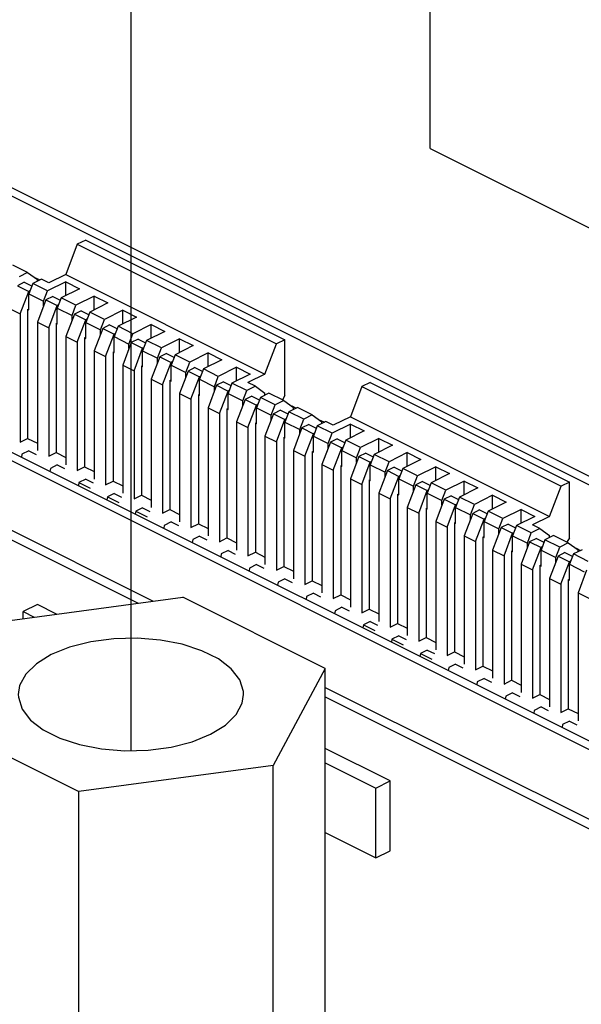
# Paper-space layout '005_EXP_CORICANT_PE_DRAWING_3_1' of a CAD drawing. Header units: millimetres. Extents: x 6 to 413, y 7 to 290.
# Tile 247 of 256: x 237.7 to 238.95, y 166.16 to 168.36. Entities that reach past the tile are written whole.
import ezdxf

# ---------------------------------------------------------------- set-up
doc = ezdxf.new("R2010")
doc.units = ezdxf.units.MM
doc.header["$LTSCALE"] = 23.1
doc.linetypes.add('DASHED', pattern=[0.2, 0.1, -0.1])
for name, color, linetype in [('000_OFFSET-LINES', 7, 'CONTINUOUS'), ('119B00000215A_C_3_5353652_BL293', 7, 'CONTINUOUS'), ('120400000102A_2X4_CABLE_4_BL322', 7, 'CONTINUOUS'), ('124100005500A_SPACER_M3X1_BL328', 7, 'CONTINUOUS')]:
    doc.layers.add(name, color=color, linetype=linetype)

# ---------------------------------------------------------------- blocks, each defined once
blk = doc.blocks.new('119B00000215A_C_3_5353652_BL293', base_point=(238.9172, 165.473))
at = {"layer": '119B00000215A_C_3_5353652_BL293', "color": 7, "linetype": 'Continuous'}
for p, q in [((237.0908, 168.2627), (243.5551, 165.0308)), ((237.1099, 168.2723), (243.5742, 165.0404)), ((236.5181, 167.9763), (242.9824, 164.7444)), ((236.499, 167.9668), (242.9633, 164.7349)), ((236.3431, 167.8888), (237.9971, 167.0619)), ((236.3217, 167.8781), (237.9634, 167.0573)), ((237.8464, 167.8694), (237.8276, 167.8599)), ((237.8464, 167.8694), (238.2919, 167.6466)), ((237.8276, 167.8599), (237.8019, 167.7925)), ((237.8276, 167.8599), (238.2731, 167.6372)), ((237.7166, 167.797), (237.6835, 167.8135)), ((237.7166, 167.797), (237.6974, 167.7874)), ((237.7166, 167.797), (237.7383, 167.7813)), ((237.709, 167.775), (237.6937, 167.7674)), ((237.709, 167.775), (237.7253, 167.7668)), ((237.7472, 167.7817), (237.728, 167.7721)), ((237.7344, 167.785), (237.7441, 167.7802)), ((237.7383, 167.7772), (237.7383, 167.7813)), ((237.7637, 167.7734), (237.7472, 167.7817)), ((237.8019, 167.776), (237.7611, 167.7556)), ((237.8019, 167.7925), (237.7637, 167.7734)), ((237.8019, 167.7925), (238.2474, 167.5698)), ((237.8019, 167.776), (237.8324, 167.7607)), ((237.8019, 167.7454), (237.8019, 167.776)), ((237.6937, 167.7674), (237.7192, 167.7547)), ((237.7001, 167.7046), (237.7192, 167.7547)), ((237.728, 167.7721), (237.7192, 167.749)), ((237.7218, 167.756), (237.7192, 167.7547)), ((237.7611, 167.7556), (237.728, 167.7721)), ((237.7523, 167.7325), (237.7611, 167.7556)), ((237.8324, 167.7607), (237.7916, 167.7403)), ((237.7192, 167.749), (237.7523, 167.7325)), ((237.7192, 167.7131), (237.7192, 167.749)), ((237.7574, 167.7356), (237.7383, 167.6855)), ((237.7523, 167.7222), (237.7523, 167.7325)), ((237.7726, 167.7432), (237.7574, 167.7356)), ((237.7574, 167.7356), (237.7828, 167.7228)), ((237.7726, 167.7432), (237.789, 167.735)), ((237.7916, 167.7403), (237.7828, 167.7172)), ((237.8247, 167.7237), (237.7916, 167.7403)), ((237.8655, 167.7442), (237.8247, 167.7237)), ((237.8655, 167.7442), (237.8961, 167.7289)), ((237.8655, 167.7136), (237.8655, 167.7442)), ((237.6746, 167.7173), (237.7001, 167.7046)), ((237.7166, 167.7144), (237.7181, 167.7152)), ((237.7166, 167.7144), (237.7192, 167.7131)), ((237.7166, 167.7144), (237.7166, 167.426)), ((237.7637, 167.6728), (237.7828, 167.7228)), ((237.7855, 167.7242), (237.7828, 167.7228)), ((237.7828, 167.7172), (237.8159, 167.7006)), ((237.7828, 167.6813), (237.7828, 167.7172)), ((237.8159, 167.7006), (237.8247, 167.7237)), ((237.8363, 167.7114), (237.821, 167.7038)), ((237.8363, 167.7114), (237.8526, 167.7032)), ((237.8961, 167.7289), (237.8553, 167.7085)), ((237.9292, 167.7123), (237.8884, 167.6919)), ((237.9292, 167.7123), (237.9597, 167.6971)), ((237.9292, 167.6818), (237.9292, 167.7123)), ((237.7001, 167.7046), (237.7001, 167.4178)), ((237.821, 167.7038), (237.8019, 167.6537)), ((237.8159, 167.6904), (237.8159, 167.7006)), ((237.821, 167.7038), (237.8465, 167.691)), ((237.8274, 167.6409), (237.8465, 167.691)), ((237.8553, 167.7085), (237.8465, 167.6854)), ((237.8491, 167.6924), (237.8465, 167.691)), ((237.8884, 167.6919), (237.8553, 167.7085)), ((237.8795, 167.6688), (237.8884, 167.6919)), ((237.9597, 167.6971), (237.9189, 167.6767)), ((237.7383, 167.6855), (237.7637, 167.6728)), ((237.7383, 167.6855), (237.7383, 167.3987)), ((237.7637, 167.6728), (237.7637, 167.3859)), ((237.7803, 167.6826), (237.7818, 167.6834)), ((237.7803, 167.6826), (237.7828, 167.6813)), ((237.7803, 167.6826), (237.7803, 167.3942)), ((237.8465, 167.6854), (237.8795, 167.6688)), ((237.8465, 167.6495), (237.8465, 167.6854)), ((237.8846, 167.6719), (237.8655, 167.6219)), ((237.8795, 167.6586), (237.8795, 167.6688)), ((237.8999, 167.6796), (237.8846, 167.6719)), ((237.8846, 167.6719), (237.9101, 167.6592)), ((237.8999, 167.6796), (237.9163, 167.6714)), ((237.9189, 167.6767), (237.9101, 167.6535)), ((237.952, 167.6601), (237.9189, 167.6767)), ((237.9928, 167.6805), (237.952, 167.6601)), ((238.0234, 167.6652), (237.9826, 167.6448)), ((237.9928, 167.6805), (238.0234, 167.6652)), ((237.9928, 167.65), (237.9928, 167.6805)), ((237.8019, 167.6537), (237.8274, 167.6409)), ((237.8019, 167.6537), (237.8019, 167.3668)), ((237.8439, 167.6508), (237.8454, 167.6515)), ((237.8439, 167.6508), (237.8465, 167.6495)), ((237.8439, 167.6508), (237.8439, 167.3624)), ((237.891, 167.6091), (237.9101, 167.6592)), ((237.9128, 167.6605), (237.9101, 167.6592)), ((237.9101, 167.6535), (237.9432, 167.637)), ((237.9101, 167.6177), (237.9101, 167.6535)), ((237.9432, 167.637), (237.952, 167.6601)), ((237.9635, 167.6477), (237.9483, 167.6401)), ((237.9635, 167.6477), (237.9799, 167.6396)), ((237.9826, 167.6448), (237.9737, 167.6217)), ((238.0156, 167.6283), (237.9826, 167.6448)), ((238.0565, 167.6487), (238.0156, 167.6283)), ((238.0565, 167.6487), (238.087, 167.6334)), ((238.0565, 167.6182), (238.0565, 167.6487)), ((238.2919, 167.6466), (238.2731, 167.6372)), ((238.2919, 167.5219), (238.2919, 167.6466)), ((237.8274, 167.6409), (237.8274, 167.3541)), ((237.8655, 167.6219), (237.891, 167.6091)), ((237.8655, 167.6219), (237.8655, 167.335)), ((237.9483, 167.6401), (237.9292, 167.59)), ((237.9432, 167.6267), (237.9432, 167.637)), ((237.9483, 167.6401), (237.9737, 167.6274)), ((237.9546, 167.5773), (237.9737, 167.6274)), ((237.9764, 167.6287), (237.9737, 167.6274)), ((237.9737, 167.6217), (238.0068, 167.6052)), ((237.9737, 167.5859), (237.9737, 167.6217)), ((238.0068, 167.6052), (238.0156, 167.6283)), ((238.087, 167.6334), (238.0462, 167.613)), ((238.2474, 167.5698), (238.2731, 167.6372)), ((237.891, 167.6091), (237.891, 167.3223)), ((237.9075, 167.619), (237.9091, 167.6197)), ((237.9075, 167.619), (237.9101, 167.6177)), ((237.9075, 167.619), (237.9075, 167.3306)), ((238.0119, 167.6083), (237.9928, 167.5582)), ((238.0068, 167.5949), (238.0068, 167.6052)), ((238.0272, 167.6159), (238.0119, 167.6083)), ((238.0119, 167.6083), (238.0374, 167.5956)), ((238.0272, 167.6159), (238.0436, 167.6077)), ((238.0462, 167.613), (238.0374, 167.5899)), ((238.0793, 167.5965), (238.0462, 167.613)), ((238.1201, 167.6169), (238.0793, 167.5965)), ((238.1507, 167.6016), (238.1098, 167.5812)), ((238.1201, 167.6169), (238.1507, 167.6016)), ((238.1201, 167.5863), (238.1201, 167.6169)), ((237.9292, 167.59), (237.9546, 167.5773)), ((237.9292, 167.59), (237.9292, 167.3032)), ((237.9546, 167.5773), (237.9546, 167.2905)), ((237.9712, 167.5871), (237.9727, 167.5879)), ((237.9712, 167.5871), (237.9737, 167.5859)), ((237.9712, 167.5871), (237.9712, 167.2988)), ((238.0183, 167.5455), (238.0374, 167.5956)), ((238.04, 167.5969), (238.0374, 167.5956)), ((238.0374, 167.5899), (238.0705, 167.5734)), ((238.0374, 167.554), (238.0374, 167.5899)), ((238.0756, 167.5765), (238.0565, 167.5264)), ((238.0705, 167.5734), (238.0793, 167.5965)), ((238.0908, 167.5841), (238.0756, 167.5765)), ((238.0756, 167.5765), (238.101, 167.5638)), ((238.0908, 167.5841), (238.1072, 167.5759)), ((238.1098, 167.5812), (238.101, 167.5581)), ((238.1429, 167.5647), (238.1098, 167.5812)), ((238.1837, 167.5851), (238.1429, 167.5647)), ((238.1837, 167.5851), (238.2143, 167.5698)), ((238.1837, 167.5545), (238.1837, 167.5851)), ((237.9928, 167.5582), (238.0183, 167.5455)), ((237.9928, 167.5582), (237.9928, 167.2714)), ((238.0348, 167.5553), (238.0364, 167.5561)), ((238.0348, 167.5553), (238.0374, 167.554)), ((238.0348, 167.5553), (238.0348, 167.2669)), ((238.0705, 167.5631), (238.0705, 167.5734)), ((238.0819, 167.5137), (238.101, 167.5638)), ((238.1037, 167.5651), (238.101, 167.5638)), ((238.101, 167.5581), (238.1341, 167.5415)), ((238.101, 167.5222), (238.101, 167.5581)), ((238.1341, 167.5415), (238.1429, 167.5647)), ((238.2143, 167.5698), (238.1735, 167.5494)), ((238.2474, 167.5698), (238.2092, 167.5507)), ((238.0183, 167.5455), (238.0183, 167.2587)), ((238.1392, 167.5447), (238.1201, 167.4946)), ((238.1341, 167.5313), (238.1341, 167.5415)), ((238.1545, 167.5523), (238.1392, 167.5447)), ((238.1392, 167.5447), (238.1647, 167.5319)), ((238.1545, 167.5523), (238.1708, 167.5441)), ((238.1735, 167.5494), (238.1647, 167.5263)), ((238.1673, 167.5333), (238.1647, 167.5319)), ((238.2066, 167.5328), (238.1735, 167.5494)), ((238.1978, 167.5097), (238.2066, 167.5328)), ((238.2258, 167.5424), (238.2066, 167.5328)), ((238.2258, 167.5424), (238.2092, 167.5507)), ((238.2258, 167.5424), (238.2474, 167.5267)), ((238.464, 167.5418), (238.4383, 167.4743)), ((238.4829, 167.5512), (238.464, 167.5418)), ((238.464, 167.5418), (238.9095, 167.319)), ((238.4829, 167.5512), (238.9284, 167.3284)), ((238.0565, 167.5264), (238.0819, 167.5137)), ((238.0565, 167.5264), (238.0565, 167.2396)), ((238.0819, 167.5137), (238.0819, 167.2268)), ((238.0985, 167.5235), (238.1, 167.5243)), ((238.0985, 167.5235), (238.101, 167.5222)), ((238.0985, 167.5235), (238.0985, 167.2351)), ((238.1456, 167.4819), (238.1647, 167.5319)), ((238.1647, 167.5263), (238.1978, 167.5097)), ((238.1647, 167.4904), (238.1647, 167.5263)), ((238.2029, 167.5128), (238.1838, 167.4628)), ((238.2181, 167.5205), (238.2029, 167.5128)), ((238.2029, 167.5128), (238.2283, 167.5001)), ((238.2181, 167.5205), (238.2345, 167.5123)), ((238.2371, 167.5176), (238.2283, 167.4944)), ((238.2563, 167.5272), (238.2371, 167.5176)), ((238.2702, 167.501), (238.2371, 167.5176)), ((238.2474, 167.5227), (238.2474, 167.5267)), ((238.2894, 167.5106), (238.2563, 167.5272)), ((238.2894, 167.5106), (238.2702, 167.501)), ((238.2919, 167.5219), (238.2864, 167.5124)), ((238.2894, 167.5106), (238.311, 167.4949)), ((238.1201, 167.4946), (238.1456, 167.4819)), ((238.1201, 167.4946), (238.1201, 167.2078)), ((238.1621, 167.4917), (238.1636, 167.4924)), ((238.1621, 167.4917), (238.1647, 167.4904)), ((238.1621, 167.4917), (238.1621, 167.2033)), ((238.1978, 167.4995), (238.1978, 167.5097)), ((238.2092, 167.45), (238.2283, 167.5001)), ((238.231, 167.5014), (238.2283, 167.5001)), ((238.2283, 167.4944), (238.2614, 167.4779)), ((238.2283, 167.4586), (238.2283, 167.4944)), ((238.2614, 167.4779), (238.2702, 167.501)), ((238.2818, 167.4887), (238.2665, 167.481)), ((238.2818, 167.4887), (238.2981, 167.4805)), ((238.3199, 167.4953), (238.3008, 167.4857)), ((238.3072, 167.4987), (238.3169, 167.4938)), ((238.311, 167.4909), (238.311, 167.4949)), ((238.353, 167.4788), (238.3199, 167.4953)), ((238.1456, 167.4819), (238.1456, 167.195)), ((238.2665, 167.481), (238.2474, 167.4309)), ((238.2614, 167.4676), (238.2614, 167.4779)), ((238.2665, 167.481), (238.292, 167.4683)), ((238.2729, 167.4182), (238.292, 167.4683)), ((238.3008, 167.4857), (238.2919, 167.4626)), ((238.2946, 167.4696), (238.292, 167.4683)), ((238.3339, 167.4692), (238.3008, 167.4857)), ((238.325, 167.4461), (238.3339, 167.4692)), ((238.353, 167.4788), (238.3339, 167.4692)), ((238.353, 167.4788), (238.3747, 167.4631)), ((238.3709, 167.4668), (238.3805, 167.462)), ((238.4383, 167.4743), (238.4001, 167.4552)), ((238.4383, 167.4743), (238.8838, 167.2516)), ((238.1838, 167.4628), (238.2092, 167.45)), ((238.1838, 167.4628), (238.1838, 167.1759)), ((238.2092, 167.45), (238.2092, 167.1632)), ((238.2258, 167.4599), (238.2273, 167.4606)), ((238.2258, 167.4599), (238.2283, 167.4586)), ((238.2258, 167.4599), (238.2258, 167.1715)), ((238.2919, 167.4626), (238.325, 167.4461)), ((238.2919, 167.4268), (238.2919, 167.4626)), ((238.3301, 167.4492), (238.311, 167.3991)), ((238.325, 167.4358), (238.325, 167.4461)), ((238.3454, 167.4568), (238.3301, 167.4492)), ((238.3301, 167.4492), (238.3556, 167.4365)), ((238.3454, 167.4568), (238.3618, 167.4487)), ((238.3644, 167.4539), (238.3556, 167.4308)), ((238.3836, 167.4635), (238.3644, 167.4539)), ((238.3975, 167.4374), (238.3644, 167.4539)), ((238.3747, 167.4591), (238.3747, 167.4631)), ((238.4001, 167.4552), (238.3836, 167.4635)), ((238.4383, 167.4578), (238.3975, 167.4374)), ((238.4383, 167.4578), (238.4689, 167.4425)), ((238.4383, 167.4272), (238.4383, 167.4578)), ((237.7001, 167.4178), (237.7166, 167.426)), ((237.7166, 167.426), (237.7383, 167.4152)), ((238.2474, 167.4309), (238.2729, 167.4182)), ((238.2474, 167.4309), (238.2474, 167.1441)), ((238.2894, 167.428), (238.2909, 167.4288)), ((238.2894, 167.428), (238.2919, 167.4268)), ((238.2894, 167.428), (238.2894, 167.1397)), ((238.3365, 167.3864), (238.3556, 167.4365)), ((238.3583, 167.4378), (238.3556, 167.4365)), ((238.3556, 167.4308), (238.3887, 167.4143)), ((238.3556, 167.395), (238.3556, 167.4308)), ((238.3887, 167.4143), (238.3975, 167.4374)), ((238.409, 167.425), (238.3938, 167.4174)), ((238.409, 167.425), (238.4254, 167.4168)), ((238.4689, 167.4425), (238.428, 167.4221)), ((238.502, 167.426), (238.4611, 167.4056)), ((238.502, 167.426), (238.5325, 167.4107)), ((238.502, 167.3954), (238.502, 167.426)), ((238.2729, 167.4182), (238.2729, 167.1314)), ((238.3938, 167.4174), (238.3747, 167.3673)), ((238.3887, 167.404), (238.3887, 167.4143)), ((238.3938, 167.4174), (238.4192, 167.4047)), ((238.4001, 167.3546), (238.4192, 167.4047)), ((238.428, 167.4221), (238.4192, 167.399)), ((238.4219, 167.406), (238.4192, 167.4047)), ((238.4611, 167.4056), (238.428, 167.4221)), ((238.4523, 167.3824), (238.4611, 167.4056)), ((238.5325, 167.4107), (238.4917, 167.3903)), ((237.7039, 167.3906), (237.7028, 167.384)), ((237.7192, 167.3983), (237.7039, 167.3906)), ((237.7192, 167.3983), (237.7355, 167.3901)), ((237.7637, 167.3859), (237.7803, 167.3942)), ((237.7803, 167.3942), (237.8019, 167.3834)), ((238.311, 167.3991), (238.3365, 167.3864)), ((238.311, 167.3991), (238.311, 167.1123)), ((238.3365, 167.3864), (238.3365, 167.0996)), ((238.353, 167.3962), (238.3546, 167.397)), ((238.353, 167.3962), (238.3556, 167.395)), ((238.353, 167.3962), (238.353, 167.1078)), ((238.4192, 167.399), (238.4523, 167.3824)), ((238.4192, 167.3631), (238.4192, 167.399)), ((238.4574, 167.3856), (238.4383, 167.3355)), ((238.4523, 167.3722), (238.4523, 167.3824)), ((238.4727, 167.3932), (238.4574, 167.3856)), ((238.4574, 167.3856), (238.4829, 167.3728)), ((238.4727, 167.3932), (238.4891, 167.385)), ((238.4917, 167.3903), (238.4829, 167.3672)), ((238.5248, 167.3737), (238.4917, 167.3903)), ((238.5656, 167.3942), (238.5248, 167.3737)), ((238.5961, 167.3789), (238.5553, 167.3585)), ((238.5656, 167.3942), (238.5961, 167.3789)), ((238.5656, 167.3636), (238.5656, 167.3942)), ((237.7676, 167.3588), (237.7664, 167.3522)), ((237.7828, 167.3665), (237.7676, 167.3588)), ((237.7828, 167.3665), (237.7991, 167.3583)), ((237.8274, 167.3541), (237.8439, 167.3624)), ((237.8439, 167.3624), (237.8655, 167.3516)), ((238.3747, 167.3673), (238.4001, 167.3546)), ((238.3747, 167.3673), (238.3747, 167.0805)), ((238.4167, 167.3644), (238.4182, 167.3652)), ((238.4167, 167.3644), (238.4192, 167.3631)), ((238.4167, 167.3644), (238.4167, 167.076)), ((238.4638, 167.3228), (238.4829, 167.3728)), ((238.4855, 167.3742), (238.4829, 167.3728)), ((238.4829, 167.3672), (238.516, 167.3506)), ((238.4829, 167.3313), (238.4829, 167.3672)), ((238.516, 167.3506), (238.5248, 167.3737)), ((238.5363, 167.3614), (238.5211, 167.3538)), ((238.5363, 167.3614), (238.5527, 167.3532)), ((238.5553, 167.3585), (238.5465, 167.3354)), ((238.5884, 167.3419), (238.5553, 167.3585)), ((238.6292, 167.3623), (238.5884, 167.3419)), ((238.6292, 167.3623), (238.6598, 167.3471)), ((238.6292, 167.3318), (238.6292, 167.3623)), ((237.8465, 167.3346), (237.8312, 167.327)), ((237.8465, 167.3346), (237.8628, 167.3265)), ((238.4001, 167.3546), (238.4001, 167.0677)), ((238.4383, 167.3355), (238.4638, 167.3228)), ((238.4383, 167.3355), (238.4383, 167.0487)), ((238.5211, 167.3538), (238.502, 167.3037)), ((238.516, 167.3404), (238.516, 167.3506)), ((238.5211, 167.3538), (238.5465, 167.341)), ((238.5274, 167.2909), (238.5465, 167.341)), ((238.5492, 167.3424), (238.5465, 167.341)), ((238.5465, 167.3354), (238.5796, 167.3188)), ((238.5465, 167.2995), (238.5465, 167.3354)), ((238.5796, 167.3188), (238.5884, 167.3419)), ((238.6598, 167.3471), (238.619, 167.3266)), ((237.8312, 167.327), (237.8301, 167.3204)), ((237.8312, 167.327), (237.8567, 167.3143)), ((237.891, 167.3223), (237.9075, 167.3306)), ((237.9075, 167.3306), (237.9292, 167.3198)), ((238.4638, 167.3228), (238.4638, 167.0359)), ((238.4803, 167.3326), (238.4818, 167.3334)), ((238.4803, 167.3326), (238.4829, 167.3313)), ((238.4803, 167.3326), (238.4803, 167.0442)), ((238.5847, 167.3219), (238.5656, 167.2718)), ((238.5796, 167.3085), (238.5796, 167.3188)), ((238.6, 167.3296), (238.5847, 167.3219)), ((238.5847, 167.3219), (238.6102, 167.3092)), ((238.6, 167.3296), (238.6163, 167.3214)), ((238.619, 167.3266), (238.6102, 167.3035)), ((238.6521, 167.3101), (238.619, 167.3266)), ((238.6929, 167.3305), (238.6521, 167.3101)), ((238.7234, 167.3152), (238.6826, 167.2948)), ((238.6929, 167.3305), (238.7234, 167.3152)), ((238.6929, 167.3), (238.6929, 167.3305)), ((238.8838, 167.2516), (238.9095, 167.319)), ((238.9284, 167.3284), (238.9095, 167.319)), ((238.9284, 167.2037), (238.9284, 167.3284)), ((237.8948, 167.2952), (237.8937, 167.2886)), ((237.9101, 167.3028), (237.8948, 167.2952)), ((237.8948, 167.2952), (237.9203, 167.2825)), ((237.9101, 167.3028), (237.9264, 167.2947)), ((237.9546, 167.2905), (237.9712, 167.2988)), ((237.9712, 167.2988), (237.9928, 167.2879)), ((238.502, 167.3037), (238.5274, 167.2909)), ((238.502, 167.3037), (238.502, 167.0168)), ((238.5274, 167.2909), (238.5274, 167.0041)), ((238.544, 167.3008), (238.5455, 167.3015)), ((238.544, 167.3008), (238.5465, 167.2995)), ((238.544, 167.3008), (238.544, 167.0124)), ((238.5911, 167.2591), (238.6102, 167.3092)), ((238.6128, 167.3105), (238.6102, 167.3092)), ((238.6102, 167.3035), (238.6432, 167.287)), ((238.6102, 167.2677), (238.6102, 167.3035)), ((238.6432, 167.287), (238.6521, 167.3101)), ((238.6636, 167.2977), (238.6484, 167.2901)), ((238.6636, 167.2977), (238.68, 167.2896)), ((238.6826, 167.2948), (238.6738, 167.2717)), ((238.7157, 167.2783), (238.6826, 167.2948)), ((238.7565, 167.2987), (238.7157, 167.2783)), ((238.7565, 167.2987), (238.7871, 167.2834)), ((238.7565, 167.2681), (238.7565, 167.2987)), ((237.9737, 167.271), (237.9585, 167.2634)), ((237.9737, 167.271), (237.99, 167.2628)), ((238.5656, 167.2718), (238.5911, 167.2591)), ((238.5656, 167.2718), (238.5656, 166.985)), ((238.6076, 167.269), (238.6091, 167.2697)), ((238.6076, 167.269), (238.6102, 167.2677)), ((238.6076, 167.269), (238.6076, 166.9806)), ((238.6484, 167.2901), (238.6292, 167.24)), ((238.6432, 167.2767), (238.6432, 167.287)), ((238.6484, 167.2901), (238.6738, 167.2774)), ((238.6547, 167.2273), (238.6738, 167.2774)), ((238.6765, 167.2787), (238.6738, 167.2774)), ((238.6738, 167.2717), (238.7069, 167.2552)), ((238.6738, 167.2359), (238.6738, 167.2717)), ((238.7069, 167.2552), (238.7157, 167.2783)), ((238.7871, 167.2834), (238.7463, 167.263)), ((237.9585, 167.2634), (237.9574, 167.2568)), ((237.9585, 167.2634), (237.9839, 167.2506)), ((238.0183, 167.2587), (238.0348, 167.2669)), ((238.0348, 167.2669), (238.0565, 167.2561)), ((238.5911, 167.2591), (238.5911, 166.9723)), ((238.712, 167.2583), (238.6929, 167.2082)), ((238.7069, 167.2449), (238.7069, 167.2552)), ((238.7273, 167.2659), (238.712, 167.2583)), ((238.712, 167.2583), (238.7374, 167.2456)), ((238.7273, 167.2659), (238.7436, 167.2577)), ((238.7463, 167.263), (238.7374, 167.2399)), ((238.7401, 167.2469), (238.7374, 167.2456)), ((238.7793, 167.2465), (238.7463, 167.263)), ((238.7705, 167.2234), (238.7793, 167.2465)), ((238.8202, 167.2669), (238.7793, 167.2465)), ((238.8507, 167.2516), (238.8099, 167.2312)), ((238.8202, 167.2669), (238.8507, 167.2516)), ((238.8202, 167.2363), (238.8202, 167.2669)), ((238.8838, 167.2516), (238.8456, 167.2325)), ((238.0221, 167.2315), (238.021, 167.2249)), ((238.0374, 167.2392), (238.0221, 167.2315)), ((238.0374, 167.2392), (238.0537, 167.231)), ((238.0819, 167.2268), (238.0985, 167.2351)), ((238.0985, 167.2351), (238.1201, 167.2243)), ((238.6292, 167.24), (238.6547, 167.2273)), ((238.6292, 167.24), (238.6292, 166.9532)), ((238.6547, 167.2273), (238.6547, 166.9405)), ((238.6712, 167.2371), (238.6728, 167.2379)), ((238.6712, 167.2371), (238.6738, 167.2359)), ((238.6712, 167.2371), (238.6712, 166.9487)), ((238.7183, 167.1955), (238.7374, 167.2456)), ((238.7374, 167.2399), (238.7705, 167.2234)), ((238.7374, 167.204), (238.7374, 167.2399)), ((238.7756, 167.2265), (238.7565, 167.1764)), ((238.7909, 167.2341), (238.7756, 167.2265)), ((238.7756, 167.2265), (238.8011, 167.2137)), ((238.7909, 167.2341), (238.8073, 167.2259)), ((238.8099, 167.2312), (238.8011, 167.2081)), ((238.843, 167.2146), (238.8099, 167.2312)), ((238.8622, 167.2242), (238.843, 167.2146)), ((238.8622, 167.2242), (238.8456, 167.2325)), ((238.8622, 167.2242), (238.8838, 167.2086)), ((238.101, 167.2074), (238.0858, 167.1997)), ((238.101, 167.2074), (238.1173, 167.1992)), ((238.1456, 167.195), (238.1621, 167.2033)), ((238.1621, 167.2033), (238.1838, 167.1925)), ((238.6929, 167.2082), (238.7183, 167.1955)), ((238.6929, 167.2082), (238.6929, 166.9214)), ((238.7349, 167.2053), (238.7364, 167.2061)), ((238.7349, 167.2053), (238.7374, 167.204)), ((238.7349, 167.2053), (238.7349, 166.9169)), ((238.7705, 167.2131), (238.7705, 167.2234)), ((238.782, 167.1637), (238.8011, 167.2137)), ((238.8037, 167.2151), (238.8011, 167.2137)), ((238.8011, 167.2081), (238.8342, 167.1915)), ((238.8011, 167.1722), (238.8011, 167.2081)), ((238.8342, 167.1915), (238.843, 167.2146)), ((238.8545, 167.2023), (238.8393, 167.1947)), ((238.8545, 167.2023), (238.8709, 167.1941)), ((238.8927, 167.209), (238.8735, 167.1994)), ((238.8838, 167.2045), (238.8838, 167.2086)), ((238.9258, 167.1924), (238.8927, 167.209)), ((238.9284, 167.2037), (238.9228, 167.1942)), ((238.0858, 167.1997), (238.0846, 167.1931)), ((238.7183, 167.1955), (238.7183, 166.9087)), ((238.8393, 167.1947), (238.8202, 167.1446)), ((238.8342, 167.1813), (238.8342, 167.1915)), ((238.8393, 167.1947), (238.8647, 167.1819)), ((238.8456, 167.1318), (238.8647, 167.1819)), ((238.8735, 167.1994), (238.8647, 167.1763)), ((238.8674, 167.1833), (238.8647, 167.1819)), ((238.9066, 167.1828), (238.8735, 167.1994)), ((238.8978, 167.1597), (238.9066, 167.1828)), ((238.9258, 167.1924), (238.9066, 167.1828)), ((238.9258, 167.1924), (238.9475, 167.1767)), ((238.9436, 167.1805), (238.9533, 167.1756)), ((238.1494, 167.1679), (238.1483, 167.1613)), ((238.1647, 167.1755), (238.1494, 167.1679)), ((238.1647, 167.1755), (238.181, 167.1674)), ((238.2092, 167.1632), (238.2258, 167.1715)), ((238.2258, 167.1715), (238.2474, 167.1607)), ((238.7565, 167.1764), (238.782, 167.1637)), ((238.7565, 167.1764), (238.7565, 166.8896)), ((238.782, 167.1637), (238.782, 166.8768)), ((238.7985, 167.1735), (238.8001, 167.1743)), ((238.7985, 167.1735), (238.8011, 167.1722)), ((238.7985, 167.1735), (238.7985, 166.8851)), ((238.8647, 167.1763), (238.8978, 167.1597)), ((238.8647, 167.1404), (238.8647, 167.1763)), ((238.9029, 167.1628), (238.8838, 167.1128)), ((238.8978, 167.1495), (238.8978, 167.1597)), ((238.9182, 167.1705), (238.9029, 167.1628)), ((238.9029, 167.1628), (238.9284, 167.1501)), ((238.9182, 167.1705), (238.9345, 167.1623)), ((238.9372, 167.1676), (238.9284, 167.1444)), ((238.9564, 167.1771), (238.9372, 167.1676)), ((238.9703, 167.151), (238.9372, 167.1676)), ((238.9475, 167.1727), (238.9475, 167.1767)), ((238.2283, 167.1437), (238.2131, 167.1361)), ((238.2283, 167.1437), (238.2446, 167.1356)), ((238.2729, 167.1314), (238.2894, 167.1397)), ((238.2894, 167.1397), (238.311, 167.1288)), ((238.8202, 167.1446), (238.8456, 167.1318)), ((238.8202, 167.1446), (238.8202, 166.8577)), ((238.8622, 167.1417), (238.8637, 167.1424)), ((238.8622, 167.1417), (238.8647, 167.1404)), ((238.8622, 167.1417), (238.8622, 166.8533)), ((238.9093, 167.1), (238.9284, 167.1501)), ((238.931, 167.1514), (238.9284, 167.1501)), ((238.9284, 167.1444), (238.9615, 167.1279)), ((238.9284, 167.1086), (238.9284, 167.1444)), ((238.2131, 167.1361), (238.2119, 167.1295)), ((238.8456, 167.1318), (238.8456, 166.845)), ((238.9666, 167.131), (238.9475, 167.0809)), ((238.2767, 167.1043), (238.2756, 167.0977)), ((238.292, 167.1119), (238.2767, 167.1043)), ((238.292, 167.1119), (238.3083, 167.1038)), ((238.3365, 167.0996), (238.353, 167.1078)), ((238.353, 167.1078), (238.3747, 167.097)), ((238.8838, 167.1128), (238.9093, 167.1)), ((238.8838, 167.1128), (238.8838, 166.8259)), ((238.9093, 167.1), (238.9093, 166.8132)), ((238.9258, 167.1099), (238.9273, 167.1106)), ((238.9258, 167.1099), (238.9284, 167.1086)), ((238.9258, 167.1099), (238.9258, 166.8215)), ((238.3403, 167.0725), (238.3392, 167.0658)), ((238.3556, 167.0801), (238.3403, 167.0725)), ((238.3556, 167.0801), (238.3719, 167.0719)), ((238.4001, 167.0677), (238.4167, 167.076)), ((238.4167, 167.076), (238.4383, 167.0652)), ((238.9475, 167.0809), (238.9729, 167.0682)), ((238.9475, 167.0809), (238.9475, 166.7941)), ((237.7383, 167.0545), (237.7065, 167.0386)), ((237.7814, 167.0329), (237.7383, 167.0545)), ((238.4192, 167.0483), (238.404, 167.0406)), ((238.4192, 167.0483), (238.4355, 167.0401)), ((237.7065, 167.0386), (237.7312, 167.0262)), ((237.7065, 167.0229), (237.7065, 167.0386)), ((238.404, 167.0406), (238.4028, 167.034)), ((238.4638, 167.0359), (238.4803, 167.0442)), ((238.4803, 167.0442), (238.502, 167.0334)), ((238.4676, 167.0088), (238.4665, 167.0022)), ((238.4829, 167.0164), (238.4676, 167.0088)), ((238.4676, 167.0088), (238.4931, 166.9961)), ((238.4829, 167.0164), (238.4992, 167.0083)), ((238.5274, 167.0041), (238.544, 167.0124)), ((238.544, 167.0124), (238.5656, 167.0016)), ((238.5465, 166.9846), (238.5313, 166.977)), ((238.5465, 166.9846), (238.5628, 166.9765)), ((238.5313, 166.977), (238.5301, 166.9704)), ((238.5313, 166.977), (238.5567, 166.9643)), ((238.5911, 166.9723), (238.6076, 166.9806)), ((238.6076, 166.9806), (238.6292, 166.9697)), ((238.5949, 166.9452), (238.5938, 166.9386)), ((238.6102, 166.9528), (238.5949, 166.9452)), ((238.5949, 166.9452), (238.6204, 166.9325)), ((238.6102, 166.9528), (238.6265, 166.9447)), ((238.6547, 166.9405), (238.6712, 166.9487)), ((238.6712, 166.9487), (238.6929, 166.9379)), ((238.6738, 166.921), (238.6585, 166.9134)), ((238.6738, 166.921), (238.6901, 166.9128)), ((238.7183, 166.9087), (238.7349, 166.9169)), ((238.7349, 166.9169), (238.7565, 166.9061)), ((238.6585, 166.9134), (238.6574, 166.9067)), ((238.7222, 166.8815), (238.7211, 166.8749)), ((238.7374, 166.8892), (238.7222, 166.8815)), ((238.7374, 166.8892), (238.7537, 166.881)), ((238.782, 166.8768), (238.7985, 166.8851)), ((238.7985, 166.8851), (238.8202, 166.8743)), ((238.3822, 166.8693), (242.9633, 164.579)), ((238.8011, 166.8574), (238.7858, 166.8497)), ((238.8011, 166.8574), (238.8174, 166.8492)), ((238.8456, 166.845), (238.8622, 166.8533)), ((238.8622, 166.8533), (238.8838, 166.8425)), ((238.3822, 166.8479), (242.9824, 164.548)), ((238.7858, 166.8497), (238.7847, 166.8431)), ((238.8495, 166.8179), (238.8483, 166.8113)), ((238.8647, 166.8255), (238.8495, 166.8179)), ((238.8647, 166.8255), (238.881, 166.8174)), ((238.9093, 166.8132), (238.9258, 166.8215)), ((238.9258, 166.8215), (238.9475, 166.8107)), ((238.9131, 166.7861), (238.912, 166.7795)), ((238.9284, 166.7937), (238.9131, 166.7861)), ((238.9284, 166.7937), (238.9447, 166.7856)), ((238.5274, 166.66), (238.3822, 166.7326)), ((238.3822, 166.7008), (238.4956, 166.644)), ((238.4956, 166.644), (238.5274, 166.66)), ((238.5274, 166.5041), (238.5274, 166.66)), ((238.4956, 166.4882), (238.4956, 166.644)), ((238.3822, 166.5449), (238.4956, 166.4882)), ((238.4956, 166.4882), (238.5274, 166.5041))]:
    blk.add_line(p, q, dxfattribs=at)
blk = doc.blocks.new('120400000102A_2X4_CABLE_4_BL322', base_point=(237.554, 170.8098))
at = {"layer": '120400000102A_2X4_CABLE_4_BL322', "color": 7, "linetype": 'Continuous'}
for q in [(238.6169, 169.4384), (239.1515, 167.8071)]:
    blk.add_line((238.6169, 168.0744), q, dxfattribs=at)
blk = doc.blocks.new('124100005500A_SPACER_M3X1_BL328', base_point=(237.9475, 165.2579))
at = {"layer": '124100005500A_SPACER_M3X1_BL328', "color": 7, "linetype": 'Continuous'}
for p, q in [((237.6293, 167.0126), (238.064, 167.0708)), ((238.3822, 166.9117), (238.064, 167.0708)), ((238.3822, 166.9117), (238.2657, 166.6944)), ((238.3822, 164.5734), (238.3822, 166.9117)), ((237.5129, 166.7952), (237.8311, 166.6361)), ((238.2657, 166.6944), (237.8311, 166.6361)), ((238.2657, 164.3561), (238.2657, 166.6944)), ((237.8311, 164.2979), (237.8311, 166.6361))]:
    blk.add_line(p, q, dxfattribs=at)
for points in [[(238.1995, 166.8535), (238.1992, 166.86), (238.191, 166.8861), (238.1721, 166.9107), (238.1434, 166.9327), (238.1064, 166.9513), (238.0624, 166.9656), (238.0134, 166.9751), (237.9614, 166.9793), (237.909, 166.978), (237.8578, 166.9712), (237.8105, 166.9592), (237.7693, 166.9426)], [(237.7693, 166.9426), (237.7362, 166.9221), (237.7122, 166.8986), (237.6986, 166.8731), (237.6955, 166.8535)], [(237.6955, 166.8535), (237.6959, 166.847), (237.7041, 166.8209), (237.723, 166.7963), (237.7516, 166.7742), (237.7887, 166.7557), (237.8327, 166.7413), (237.8817, 166.7319), (237.9336, 166.7277), (237.9861, 166.729), (238.0372, 166.7357), (238.0846, 166.7477), (238.1257, 166.7644)], [(238.1257, 166.7644), (238.1589, 166.7849), (238.1828, 166.8084), (238.1964, 166.8338), (238.1995, 166.8535)]]:
    blk.add_lwpolyline(points, dxfattribs=at)

psp = doc.layouts.new('005_EXP_CORICANT_PE_DRAWING_3_1')

# ---------------------------------------------------------------- linework, layer by layer
at = {"layer": '000_OFFSET-LINES', "color": 4, "linetype": 'DASHED'}
psp.add_line((237.9475, 168.6911), (237.9475, 166.728), dxfattribs=at)

# ---------------------------------------------------------------- block references
at = {"layer": '119B00000215A_C_3_5353652_BL293'}
psp.add_blockref('119B00000215A_C_3_5353652_BL293', (238.9172, 165.473), dxfattribs=at)
at = {"layer": '120400000102A_2X4_CABLE_4_BL322'}
psp.add_blockref('120400000102A_2X4_CABLE_4_BL322', (237.554, 170.8098), dxfattribs=at)
at = {"layer": '124100005500A_SPACER_M3X1_BL328'}
psp.add_blockref('124100005500A_SPACER_M3X1_BL328', (237.9475, 165.2579), dxfattribs=at)

doc.saveas('drawing.dxf')
